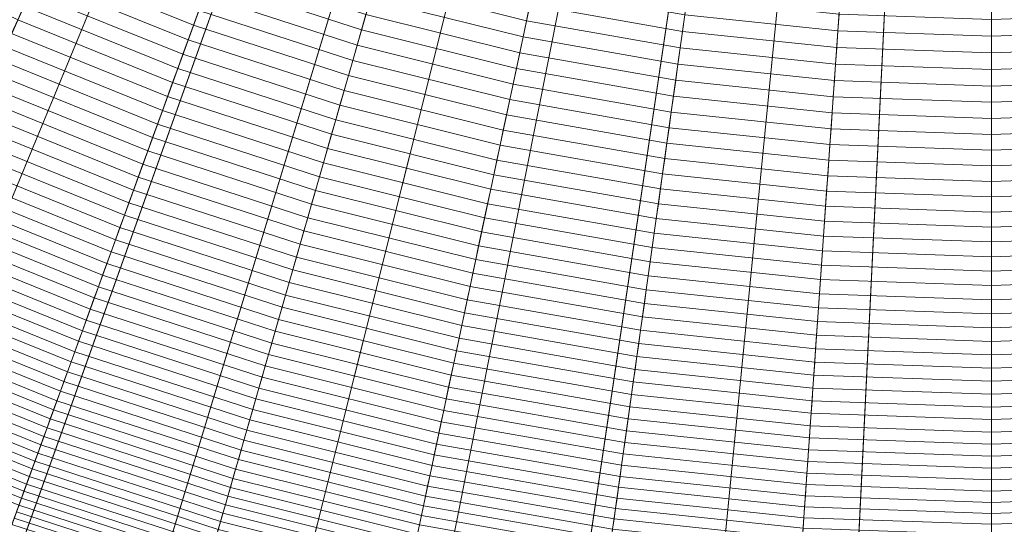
# Model space of a CAD drawing. Header units: centimetres. Extents: x -21.9 to 23.1, y -23 to 22.
# Tile 52 of 192: x -6.1 to 0.7, y -19 to -15.6. Entities that reach past the tile are written whole.
import ezdxf

# ---------------------------------------------------------------- set-up
doc = ezdxf.new("R2010")
doc.units = ezdxf.units.CM
doc.header["$LTSCALE"] = 2.54
doc.layers.add('Lucido design-1', color=7, linetype='Continuous')

# ---------------------------------------------------------------- blocks, each defined once
blk = doc.blocks.new('Gruppo-2-1')
at = {"color": 5, "linetype": 'Continuous', "lineweight": 9}
for points in [[(-6.3638, -7.7034, -949.2271), (-5.8451, -8.1704, -949.2271), (-13.6248, -17.4419, -949.2271), (-14.7713, -16.4095, -949.2271)], [(-14.2517, -16.8773, -949.2271), (-13.4305, -17.5852, -949.2271), (-5.74, -8.2144, -949.2271), (-6.1105, -7.8949, -949.2271)], [(-6.1105, -7.8949, -1010.9271), (-5.74, -8.2144, -1010.9271), (-13.1775, -17.277, -1010.9271), (-13.9838, -16.5818, -1010.9271)], [(-5.8451, -8.1704, -949.2271), (-5.2951, -8.6002, -949.2271), (-12.409, -18.3917, -949.2271), (-13.6248, -17.4419, -949.2271)], [(-13.4305, -17.5852, -949.2271), (-12.5758, -18.2522, -949.2271), (-5.3544, -8.5153, -949.2271), (-5.74, -8.2144, -949.2271)], [(-5.74, -8.2144, -1010.9271), (-5.3544, -8.5153, -1010.9271), (-12.3382, -17.9319, -1010.9271), (-13.1775, -17.277, -1010.9271)], [(-12.5758, -18.2522, -949.2271), (-11.6895, -18.8767, -949.2271), (-4.9545, -8.7971, -949.2271), (-5.3544, -8.5153, -949.2271)], [(-5.3544, -8.5153, -1010.9271), (-4.9545, -8.7971, -1010.9271), (-11.4679, -18.5451, -1010.9271), (-12.3382, -17.9319, -1010.9271)], [(-5.2951, -8.6002, -949.2271), (-4.7164, -8.9905, -949.2271), (-11.13, -19.2544, -949.2271), (-12.409, -18.3917, -949.2271)], [(-11.6895, -18.8767, -949.2271), (-10.7737, -19.4571, -949.2271), (-4.5413, -9.059, -949.2271), (-4.9545, -8.7971, -949.2271)], [(-4.9545, -8.7971, -1010.9271), (-4.5413, -9.059, -1010.9271), (-10.5687, -19.115, -1010.9271), (-11.4679, -18.5451, -1010.9271)], [(-4.7164, -8.9905, -949.2271), (-4.112, -9.3395, -949.2271), (-9.794, -20.0258, -949.2271), (-11.13, -19.2544, -949.2271)], [(-10.7737, -19.4571, -949.2271), (-9.8302, -19.9914, -949.2271), (-4.1156, -9.3, -949.2271), (-4.5413, -9.059, -949.2271)], [(-4.5413, -9.059, -1010.9271), (-4.1156, -9.3, -1010.9271), (-9.6422, -19.6396, -1010.9271), (-10.5687, -19.115, -1010.9271)], [(-9.8302, -19.9914, -949.2271), (-8.8616, -20.4785, -949.2271), (-3.6786, -9.5198, -949.2271), (-4.1156, -9.3, -949.2271)], [(-4.112, -9.3395, -949.2271), (-3.4846, -9.6455, -949.2271), (-8.4073, -20.7021, -949.2271), (-9.794, -20.0258, -949.2271)], [(-4.1156, -9.3, -1010.9271), (-3.6786, -9.5198, -1010.9271), (-8.6911, -20.118, -1010.9271), (-9.6422, -19.6396, -1010.9271)], [(-8.8616, -20.4785, -949.2271), (-7.8704, -20.9178, -949.2271), (-3.2313, -9.718, -949.2271), (-3.6786, -9.5198, -949.2271)], [(-3.6786, -9.5198, -1010.9271), (-3.2313, -9.718, -1010.9271), (-7.7178, -20.5493, -1010.9271), (-8.6911, -20.118, -1010.9271)], [(-3.4846, -9.6455, -949.2271), (-2.8374, -9.9069, -949.2271), (-6.9769, -21.28, -949.2271), (-8.4073, -20.7021, -949.2271)], [(-7.8704, -20.9178, -949.2271), (-6.8589, -21.3081, -949.2271), (-2.7749, -9.8941, -949.2271), (-3.2313, -9.718, -949.2271)], [(-3.2313, -9.718, -1010.9271), (-2.7749, -9.8941, -1010.9271), (-6.7246, -20.9326, -1010.9271), (-7.7178, -20.5493, -1010.9271)], [(-2.8374, -9.9069, -949.2271), (-2.1736, -10.1226, -949.2271), (-5.5096, -21.7567, -949.2271), (-6.9769, -21.28, -949.2271)], [(-6.8589, -21.3081, -949.2271), (-5.8295, -21.6485, -949.2271), (-2.3105, -10.0477, -949.2271), (-2.7749, -9.8941, -949.2271)], [(-2.7749, -9.8941, -1010.9271), (-2.3105, -10.0477, -1010.9271), (-5.7138, -21.2669, -1010.9271), (-6.7246, -20.9326, -1010.9271)], [(-5.8295, -21.6485, -949.2271), (-4.7846, -21.9379, -949.2271), (-1.839, -10.1783, -949.2271), (-2.3105, -10.0477, -949.2271)], [(-2.3105, -10.0477, -1010.9271), (-1.839, -10.1783, -1010.9271), (-4.6877, -21.551, -1010.9271), (-5.7138, -21.2669, -1010.9271)], [(-2.1736, -10.1226, -949.2271), (-1.4964, -10.2915, -949.2271), (-4.0127, -22.13, -949.2271), (-5.5096, -21.7567, -949.2271)], [(-4.7846, -21.9379, -949.2271), (-3.7267, -22.175, -949.2271), (-1.3617, -10.2853, -949.2271), (-1.839, -10.1783, -949.2271)], [(-1.839, -10.1783, -1010.9271), (-1.3617, -10.2853, -1010.9271), (-3.6489, -21.7838, -1010.9271), (-4.6877, -21.551, -1010.9271)], [(-1.4964, -10.2915, -949.2271), (-0.809, -10.4127, -949.2271), (-2.4934, -22.3979, -949.2271), (-4.0127, -22.13, -949.2271)], [(-3.7267, -22.175, -949.2271), (-2.6584, -22.3602, -949.2271), (-0.8797, -10.3688, -949.2271), (-1.3617, -10.2853, -949.2271)], [(-1.3617, -10.2853, -1010.9271), (-0.8797, -10.3688, -1010.9271), (-2.5999, -21.9657, -1010.9271), (-3.6489, -21.7838, -1010.9271)], [(-2.6584, -22.3602, -949.2271), (-1.5824, -22.4929, -949.2271), (-0.3941, -10.4287, -949.2271), (-0.8797, -10.3688, -949.2271)], [(-0.8797, -10.3688, -1010.9271), (-0.3941, -10.4287, -1010.9271), (-1.5433, -22.096, -1010.9271), (-2.5999, -21.9657, -1010.9271)], [(-0.809, -10.4127, -949.2271), (-0.1148, -10.4856, -949.2271), (-0.9591, -22.5591, -949.2271), (-2.4934, -22.3979, -949.2271)], [(-1.5824, -22.4929, -949.2271), (-0.5011, -22.5729, -949.2271), (0.0937, -10.4648, -949.2271), (-0.3941, -10.4287, -949.2271)], [(-0.3941, -10.4287, -1010.9271), (0.0937, -10.4648, -1010.9271), (-0.4816, -22.1746, -1010.9271), (-1.5433, -22.096, -1010.9271)], [(-0.1148, -10.4856, -949.2271), (0.5828, -10.51, -949.2271), (0.5828, -22.613, -949.2271), (-0.9591, -22.5591, -949.2271)], [(-0.5011, -22.5729, -949.2271), (0.5828, -22.6001, -949.2271), (0.5828, -10.4771, -949.2271), (0.0937, -10.4648, -949.2271)], [(0.0937, -10.4648, -1010.9271), (0.5828, -10.4771, -1010.9271), (0.5828, -22.2012, -1010.9271), (-0.4816, -22.1746, -1010.9271)], [(0.5828, -10.4771, -1010.9271), (1.0718, -10.4648, -1010.9271), (1.6471, -22.1746, -1010.9271), (0.5828, -22.2012, -1010.9271)], [(0.5828, -22.6001, -949.2271), (1.6666, -22.5729, -949.2271), (1.0718, -10.4648, -949.2271), (0.5828, -10.4771, -949.2271)], [(0.5828, -10.4771, -1010.9271), (0.5828, -22.2012, -1010.9271), (0.5828, -22.2012, -1010.9271)], [(0.5828, -22.6001, -949.2271), (0.5828, -10.4771, -949.2271), (0.5828, -10.4771, -949.2271)], [(0.5828, -10.51, -949.2271), (1.2803, -10.4856, -949.2271), (2.1246, -22.5591, -949.2271), (0.5828, -22.613, -949.2271)], [(0.5828, -10.51, -949.2271), (0.5828, -22.613, -949.2271), (0.5828, -22.613, -949.2271)], [(-7.1523, -15.0575, -932.1265), (-6.1187, -15.5616, -932.1265), (-6.0766, -15.4672, -932.2283), (-7.1038, -14.9662, -932.2283)], [(-5.9476, -15.1775, -932.5261), (-4.9086, -15.5973, -932.5261), (-4.8717, -15.496, -932.623), (-5.9038, -15.079, -932.623)], [(-5.9911, -15.2751, -932.428), (-4.9451, -15.6977, -932.428), (-4.9086, -15.5973, -932.5261), (-5.9476, -15.1775, -932.5261)], [(-4.7968, -15.2902, -932.8132), (-3.7527, -15.6295, -932.8132), (-3.7221, -15.5227, -932.9065), (-4.7588, -15.1859, -932.9065)], [(-3.66, -15.3063, -933.0893), (-2.6175, -15.5662, -933.0893), (-2.5938, -15.4547, -933.1788), (-3.6286, -15.1967, -933.1788)], [(-6.0341, -15.3716, -932.3287), (-4.9813, -15.797, -932.3287), (-4.9451, -15.6977, -932.428), (-5.9911, -15.2751, -932.428)], [(-4.8344, -15.3936, -932.7187), (-3.783, -15.7352, -932.7187), (-3.7527, -15.6295, -932.8132), (-4.7968, -15.2902, -932.8132)], [(-3.6912, -15.415, -932.9985), (-2.6411, -15.6768, -932.9985), (-2.6175, -15.5662, -933.0893), (-3.66, -15.3063, -933.0893)], [(-6.0766, -15.4672, -932.2283), (-5.017, -15.8953, -932.2283), (-4.9813, -15.797, -932.3287), (-6.0341, -15.3716, -932.3287)], [(-2.5938, -15.4547, -933.1788), (-1.5436, -15.6398, -933.1788), (-1.5276, -15.5259, -933.2671), (-2.5699, -15.3421, -933.2671)], [(-4.8717, -15.496, -932.623), (-3.813, -15.8399, -932.623), (-3.783, -15.7352, -932.7187), (-4.8344, -15.3936, -932.7187)], [(-3.7221, -15.5227, -932.9065), (-2.6643, -15.7865, -932.9065), (-2.6411, -15.6768, -932.9985), (-3.6912, -15.415, -932.9985)], [(-1.5276, -15.5259, -933.2671), (-0.475, -15.6365, -933.2671), (-0.4669, -15.5208, -933.3541), (-1.5114, -15.411, -933.3541)], [(-6.1187, -15.5616, -932.1265), (-5.0524, -15.9924, -932.1265), (-5.017, -15.8953, -932.2283), (-6.0766, -15.4672, -932.2283)], [(-4.9086, -15.5973, -932.5261), (-3.8428, -15.9436, -932.5261), (-3.813, -15.8399, -932.623), (-4.8717, -15.496, -932.623)], [(-2.6175, -15.5662, -933.0893), (-1.5595, -15.7528, -933.0893), (-1.5436, -15.6398, -933.1788), (-2.5938, -15.4547, -933.1788)], [(-6.1603, -15.6551, -932.0238), (-5.0874, -16.0886, -932.0238), (-5.0524, -15.9924, -932.1265), (-6.1187, -15.5616, -932.1265)], [(-3.7527, -15.6295, -932.8132), (-2.6874, -15.8951, -932.8132), (-2.6643, -15.7865, -932.9065), (-3.7221, -15.5227, -932.9065)], [(-2.6411, -15.6768, -932.9985), (-1.5752, -15.8648, -932.9985), (-1.5595, -15.7528, -933.0893), (-2.6175, -15.5662, -933.0893)], [(-1.5436, -15.6398, -933.1788), (-0.483, -15.7513, -933.1788), (-0.475, -15.6365, -933.2671), (-1.5276, -15.5259, -933.2671)], [(-0.475, -15.6365, -933.2671), (0.5828, -15.6735, -933.2671), (0.5828, -15.5574, -933.3541), (-0.4669, -15.5208, -933.3541)], [(0.5828, -15.6735, -933.2671), (1.6405, -15.6365, -933.2671), (1.6324, -15.5208, -933.3541), (0.5828, -15.5574, -933.3541)], [(0.5828, -15.6735, -933.2671), (0.5828, -15.5574, -933.3541), (0.5828, -15.5574, -933.3541)], [(-4.9451, -15.6977, -932.428), (-3.8722, -16.0463, -932.428), (-3.8428, -15.9436, -932.5261), (-4.9086, -15.5973, -932.5261)], [(-3.783, -15.7352, -932.7187), (-2.7103, -16.0027, -932.7187), (-2.6874, -15.8951, -932.8132), (-3.7527, -15.6295, -932.8132)], [(-1.5595, -15.7528, -933.0893), (-0.491, -15.8651, -933.0893), (-0.483, -15.7513, -933.1788), (-1.5436, -15.6398, -933.1788)], [(-0.483, -15.7513, -933.1788), (0.5828, -15.7885, -933.1788), (0.5828, -15.6735, -933.2671), (-0.475, -15.6365, -933.2671)], [(0.5828, -15.7885, -933.1788), (1.6485, -15.7513, -933.1788), (1.6405, -15.6365, -933.2671), (0.5828, -15.6735, -933.2671)], [(-6.2015, -15.7476, -931.9199), (-5.122, -16.1837, -931.9199), (-5.0874, -16.0886, -932.0238), (-6.1603, -15.6551, -932.0238)], [(-4.9813, -15.797, -932.3287), (-3.9013, -16.1479, -932.3287), (-3.8722, -16.0463, -932.428), (-4.9451, -15.6977, -932.428)], [(-2.6643, -15.7865, -932.9065), (-1.5908, -15.9758, -932.9065), (-1.5752, -15.8648, -932.9985), (-2.6411, -15.6768, -932.9985)], [(0.5828, -15.7885, -933.1788), (0.5828, -15.6735, -933.2671), (0.5828, -15.6735, -933.2671)], [(-6.2422, -15.839, -931.8149), (-5.1562, -16.2778, -931.8149), (-5.122, -16.1837, -931.9199), (-6.2015, -15.7476, -931.9199)], [(-3.813, -15.8399, -932.623), (-2.733, -16.1092, -932.623), (-2.7103, -16.0027, -932.7187), (-3.783, -15.7352, -932.7187)], [(-2.6874, -15.8951, -932.8132), (-1.6063, -16.0857, -932.8132), (-1.5908, -15.9758, -932.9065), (-2.6643, -15.7865, -932.9065)], [(-1.5752, -15.8648, -932.9985), (-0.4989, -15.9779, -932.9985), (-0.491, -15.8651, -933.0893), (-1.5595, -15.7528, -933.0893)], [(-0.491, -15.8651, -933.0893), (0.5828, -15.9026, -933.0893), (0.5828, -15.7885, -933.1788), (-0.483, -15.7513, -933.1788)], [(0.5828, -15.9026, -933.0893), (1.6565, -15.8651, -933.0893), (1.6485, -15.7513, -933.1788), (0.5828, -15.7885, -933.1788)], [(-6.2824, -15.9294, -931.7088), (-5.1901, -16.3707, -931.7088), (-5.1562, -16.2778, -931.8149), (-6.2422, -15.839, -931.8149)], [(-5.017, -15.8953, -932.2283), (-3.9302, -16.2484, -932.2283), (-3.9013, -16.1479, -932.3287), (-4.9813, -15.797, -932.3287)], [(-3.8428, -15.9436, -932.5261), (-2.7554, -16.2147, -932.5261), (-2.733, -16.1092, -932.623), (-3.813, -15.8399, -932.623)], [(0.5828, -15.9026, -933.0893), (0.5828, -15.7885, -933.1788), (0.5828, -15.7885, -933.1788)], [(-5.0524, -15.9924, -932.1265), (-3.9587, -16.3478, -932.1265), (-3.9302, -16.2484, -932.2283), (-5.017, -15.8953, -932.2283)], [(-2.7103, -16.0027, -932.7187), (-1.6216, -16.1946, -932.7187), (-1.6063, -16.0857, -932.8132), (-2.6874, -15.8951, -932.8132)], [(-1.5908, -15.9758, -932.9065), (-0.5067, -16.0897, -932.9065), (-0.4989, -15.9779, -932.9985), (-1.5752, -15.8648, -932.9985)], [(-0.4989, -15.9779, -932.9985), (0.5828, -16.0157, -932.9985), (0.5828, -15.9026, -933.0893), (-0.491, -15.8651, -933.0893)], [(0.5828, -16.0157, -932.9985), (1.6644, -15.9779, -932.9985), (1.6565, -15.8651, -933.0893), (0.5828, -15.9026, -933.0893)], [(0.5828, -16.0157, -932.9985), (0.5828, -15.9026, -933.0893), (0.5828, -15.9026, -933.0893)], [(-6.3221, -16.0186, -931.6017), (-5.2235, -16.4625, -931.6017), (-5.1901, -16.3707, -931.7088), (-6.2824, -15.9294, -931.7088)], [(-3.8722, -16.0463, -932.428), (-2.7776, -16.3192, -932.428), (-2.7554, -16.2147, -932.5261), (-3.8428, -15.9436, -932.5261)], [(-1.6063, -16.0857, -932.8132), (-0.5144, -16.2005, -932.8132), (-0.5067, -16.0897, -932.9065), (-1.5908, -15.9758, -932.9065)], [(-0.5067, -16.0897, -932.9065), (0.5828, -16.1277, -932.9065), (0.5828, -16.0157, -932.9985), (-0.4989, -15.9779, -932.9985)], [(0.5828, -16.1277, -932.9065), (1.6722, -16.0897, -932.9065), (1.6644, -15.9779, -932.9985), (0.5828, -16.0157, -932.9985)], [(-6.3614, -16.1068, -931.4934), (-5.2565, -16.5532, -931.4934), (-5.2235, -16.4625, -931.6017), (-6.3221, -16.0186, -931.6017)], [(-5.0874, -16.0886, -932.0238), (-3.9869, -16.4462, -932.0238), (-3.9587, -16.3478, -932.1265), (-5.0524, -15.9924, -932.1265)], [(-3.9013, -16.1479, -932.3287), (-2.7996, -16.4226, -932.3287), (-2.7776, -16.3192, -932.428), (-3.8722, -16.0463, -932.428)], [(-2.733, -16.1092, -932.623), (-1.6367, -16.3025, -932.623), (-1.6216, -16.1946, -932.7187), (-2.7103, -16.0027, -932.7187)], [(0.5828, -16.1277, -932.9065), (0.5828, -16.0157, -932.9985), (0.5828, -16.0157, -932.9985)], [(-6.4001, -16.1938, -931.3841), (-5.2891, -16.6427, -931.3841), (-5.2565, -16.5532, -931.4934), (-6.3614, -16.1068, -931.4934)], [(-5.122, -16.1837, -931.9199), (-4.0148, -16.5435, -931.9199), (-3.9869, -16.4462, -932.0238), (-5.0874, -16.0886, -932.0238)], [(-2.7554, -16.2147, -932.5261), (-1.6517, -16.4093, -932.5261), (-1.6367, -16.3025, -932.623), (-2.733, -16.1092, -932.623)], [(-1.6216, -16.1946, -932.7187), (-0.5221, -16.3102, -932.7187), (-0.5144, -16.2005, -932.8132), (-1.6063, -16.0857, -932.8132)], [(-0.5144, -16.2005, -932.8132), (0.5828, -16.2388, -932.8132), (0.5828, -16.1277, -932.9065), (-0.5067, -16.0897, -932.9065)], [(0.5828, -16.2388, -932.8132), (1.6799, -16.2005, -932.8132), (1.6722, -16.0897, -932.9065), (0.5828, -16.1277, -932.9065)], [(-5.1562, -16.2778, -931.8149), (-4.0423, -16.6397, -931.8149), (-4.0148, -16.5435, -931.9199), (-5.122, -16.1837, -931.9199)], [(-3.9302, -16.2484, -932.2283), (-2.8213, -16.5249, -932.2283), (-2.7996, -16.4226, -932.3287), (-3.9013, -16.1479, -932.3287)], [(0.5828, -16.2388, -932.8132), (0.5828, -16.1277, -932.9065), (0.5828, -16.1277, -932.9065)], [(-6.4384, -16.2798, -931.2737), (-5.3213, -16.7312, -931.2737), (-5.2891, -16.6427, -931.3841), (-6.4001, -16.1938, -931.3841)], [(-3.9587, -16.3478, -932.1265), (-2.8428, -16.626, -932.1265), (-2.8213, -16.5249, -932.2283), (-3.9302, -16.2484, -932.2283)], [(-2.7776, -16.3192, -932.428), (-1.6666, -16.5151, -932.428), (-1.6517, -16.4093, -932.5261), (-2.7554, -16.2147, -932.5261)], [(-1.6367, -16.3025, -932.623), (-0.5297, -16.4189, -932.623), (-0.5221, -16.3102, -932.7187), (-1.6216, -16.1946, -932.7187)], [(-0.5221, -16.3102, -932.7187), (0.5828, -16.3488, -932.7187), (0.5828, -16.2388, -932.8132), (-0.5144, -16.2005, -932.8132)], [(0.5828, -16.3488, -932.7187), (1.6876, -16.3102, -932.7187), (1.6799, -16.2005, -932.8132), (0.5828, -16.2388, -932.8132)], [(0.5828, -16.3488, -932.7187), (0.5828, -16.2388, -932.8132), (0.5828, -16.2388, -932.8132)], [(-6.4762, -16.3646, -931.1623), (-5.353, -16.8184, -931.1623), (-5.3213, -16.7312, -931.2737), (-6.4384, -16.2798, -931.2737)], [(-5.1901, -16.3707, -931.7088), (-4.0696, -16.7347, -931.7088), (-4.0423, -16.6397, -931.8149), (-5.1562, -16.2778, -931.8149)], [(-2.7996, -16.4226, -932.3287), (-1.6813, -16.6198, -932.3287), (-1.6666, -16.5151, -932.428), (-2.7776, -16.3192, -932.428)], [(-1.6517, -16.4093, -932.5261), (-0.5372, -16.5265, -932.5261), (-0.5297, -16.4189, -932.623), (-1.6367, -16.3025, -932.623)], [(-0.5297, -16.4189, -932.623), (0.5828, -16.4577, -932.623), (0.5828, -16.3488, -932.7187), (-0.5221, -16.3102, -932.7187)], [(0.5828, -16.4577, -932.623), (1.6952, -16.4189, -932.623), (1.6876, -16.3102, -932.7187), (0.5828, -16.3488, -932.7187)], [(-6.5134, -16.4483, -931.0499), (-5.3844, -16.9045, -931.0499), (-5.353, -16.8184, -931.1623), (-6.4762, -16.3646, -931.1623)], [(-5.2235, -16.4625, -931.6017), (-4.0965, -16.8287, -931.6017), (-4.0696, -16.7347, -931.7088), (-5.1901, -16.3707, -931.7088)], [(-3.9869, -16.4462, -932.0238), (-2.8641, -16.7262, -932.0238), (-2.8428, -16.626, -932.1265), (-3.9587, -16.3478, -932.1265)], [(0.5828, -16.4577, -932.623), (0.5828, -16.3488, -932.7187), (0.5828, -16.3488, -932.7187)], [(-6.5502, -16.5309, -930.9365), (-5.4153, -16.9894, -930.9365), (-5.3844, -16.9045, -931.0499), (-6.5134, -16.4483, -931.0499)], [(-5.2565, -16.5532, -931.4934), (-4.1231, -16.9214, -931.4934), (-4.0965, -16.8287, -931.6017), (-5.2235, -16.4625, -931.6017)], [(-4.0148, -16.5435, -931.9199), (-2.8851, -16.8252, -931.9199), (-2.8641, -16.7262, -932.0238), (-3.9869, -16.4462, -932.0238)], [(-2.8213, -16.5249, -932.2283), (-1.6959, -16.7234, -932.2283), (-1.6813, -16.6198, -932.3287), (-2.7996, -16.4226, -932.3287)], [(-1.6666, -16.5151, -932.428), (-0.5447, -16.633, -932.428), (-0.5372, -16.5265, -932.5261), (-1.6517, -16.4093, -932.5261)], [(-0.5372, -16.5265, -932.5261), (0.5828, -16.5656, -932.5261), (0.5828, -16.4577, -932.623), (-0.5297, -16.4189, -932.623)], [(0.5828, -16.5656, -932.5261), (1.7027, -16.5265, -932.5261), (1.6952, -16.4189, -932.623), (0.5828, -16.4577, -932.623)], [(0.5828, -16.5656, -932.5261), (0.5828, -16.4577, -932.623), (0.5828, -16.4577, -932.623)], [(-6.5864, -16.6123, -930.822), (-5.4457, -17.0732, -930.822), (-5.4153, -16.9894, -930.9365), (-6.5502, -16.5309, -930.9365)], [(-2.8428, -16.626, -932.1265), (-1.7103, -16.8257, -932.1265), (-1.6959, -16.7234, -932.2283), (-2.8213, -16.5249, -932.2283)], [(-1.6813, -16.6198, -932.3287), (-0.552, -16.7385, -932.3287), (-0.5447, -16.633, -932.428), (-1.6666, -16.5151, -932.428)], [(-0.5447, -16.633, -932.428), (0.5828, -16.6724, -932.428), (0.5828, -16.5656, -932.5261), (-0.5372, -16.5265, -932.5261)], [(0.5828, -16.6724, -932.428), (1.7102, -16.633, -932.428), (1.7027, -16.5265, -932.5261), (0.5828, -16.5656, -932.5261)], [(-5.2891, -16.6427, -931.3841), (-4.1494, -17.013, -931.3841), (-4.1231, -16.9214, -931.4934), (-5.2565, -16.5532, -931.4934)], [(-4.0423, -16.6397, -931.8149), (-2.9059, -16.923, -931.8149), (-2.8851, -16.8252, -931.9199), (-4.0148, -16.5435, -931.9199)], [(0.5828, -16.6724, -932.428), (0.5828, -16.5656, -932.5261), (0.5828, -16.5656, -932.5261)], [(-6.6222, -16.6925, -930.7066), (-5.4758, -17.1557, -930.7066), (-5.4457, -17.0732, -930.822), (-6.5864, -16.6123, -930.822)], [(-5.3213, -16.7312, -931.2737), (-4.1753, -17.1035, -931.2737), (-4.1494, -17.013, -931.3841), (-5.2891, -16.6427, -931.3841)], [(-4.0696, -16.7347, -931.7088), (-2.9265, -17.0197, -931.7088), (-2.9059, -16.923, -931.8149), (-4.0423, -16.6397, -931.8149)], [(-2.8641, -16.7262, -932.0238), (-1.7245, -16.9271, -932.0238), (-1.7103, -16.8257, -932.1265), (-2.8428, -16.626, -932.1265)], [(-1.6959, -16.7234, -932.2283), (-0.5593, -16.8428, -932.2283), (-0.552, -16.7385, -932.3287), (-1.6813, -16.6198, -932.3287)], [(-0.552, -16.7385, -932.3287), (0.5828, -16.7781, -932.3287), (0.5828, -16.6724, -932.428), (-0.5447, -16.633, -932.428)], [(0.5828, -16.7781, -932.3287), (1.7176, -16.7385, -932.3287), (1.7102, -16.633, -932.428), (0.5828, -16.6724, -932.428)], [(-6.6574, -16.7716, -930.5903), (-5.5054, -17.237, -930.5903), (-5.4758, -17.1557, -930.7066), (-6.6222, -16.6925, -930.7066)], [(-5.353, -16.8184, -931.1623), (-4.2009, -17.1928, -931.1623), (-4.1753, -17.1035, -931.2737), (-5.3213, -16.7312, -931.2737)], [(-4.0965, -16.8287, -931.6017), (-2.9468, -17.1153, -931.6017), (-2.9265, -17.0197, -931.7088), (-4.0696, -16.7347, -931.7088)], [(-2.8851, -16.8252, -931.9199), (-1.7386, -17.0273, -931.9199), (-1.7245, -16.9271, -932.0238), (-2.8641, -16.7262, -932.0238)], [(-1.7103, -16.8257, -932.1265), (-0.5666, -16.9459, -932.1265), (-0.5593, -16.8428, -932.2283), (-1.6959, -16.7234, -932.2283)], [(0.5828, -16.7781, -932.3287), (0.5828, -16.6724, -932.428), (0.5828, -16.6724, -932.428)], [(-6.6921, -16.8495, -930.4729), (-5.5345, -17.3172, -930.4729), (-5.5054, -17.237, -930.5903), (-6.6574, -16.7716, -930.5903)], [(-0.5593, -16.8428, -932.2283), (0.5828, -16.8827, -932.2283), (0.5828, -16.7781, -932.3287), (-0.552, -16.7385, -932.3287)], [(0.5828, -16.8827, -932.2283), (1.7249, -16.8428, -932.2283), (1.7176, -16.7385, -932.3287), (0.5828, -16.7781, -932.3287)], [(0.5828, -16.8827, -932.2283), (0.5828, -16.7781, -932.3287), (0.5828, -16.7781, -932.3287)], [(-6.7262, -16.9262, -930.3547), (-5.5633, -17.3961, -930.3547), (-5.5345, -17.3172, -930.4729), (-6.6921, -16.8495, -930.4729)], [(-5.3844, -16.9045, -931.0499), (-4.2262, -17.2808, -931.0499), (-4.2009, -17.1928, -931.1623), (-5.353, -16.8184, -931.1623)], [(-4.1231, -16.9214, -931.4934), (-2.9669, -17.2097, -931.4934), (-2.9468, -17.1153, -931.6017), (-4.0965, -16.8287, -931.6017)], [(-2.9059, -16.923, -931.8149), (-1.7525, -17.1264, -931.8149), (-1.7386, -17.0273, -931.9199), (-2.8851, -16.8252, -931.9199)], [(-1.7245, -16.9271, -932.0238), (-0.5737, -17.048, -932.0238), (-0.5666, -16.9459, -932.1265), (-1.7103, -16.8257, -932.1265)], [(-0.5666, -16.9459, -932.1265), (0.5828, -16.9861, -932.1265), (0.5828, -16.8827, -932.2283), (-0.5593, -16.8428, -932.2283)], [(0.5828, -16.9861, -932.1265), (1.7321, -16.9459, -932.1265), (1.7249, -16.8428, -932.2283), (0.5828, -16.8827, -932.2283)], [(-6.7598, -17.0017, -930.2355), (-5.5915, -17.4737, -930.2355), (-5.5633, -17.3961, -930.3547), (-6.7262, -16.9262, -930.3547)], [(-5.4153, -16.9894, -930.9365), (-4.2511, -17.3677, -930.9365), (-4.2262, -17.2808, -931.0499), (-5.3844, -16.9045, -931.0499)], [(-4.1494, -17.013, -931.3841), (-2.9867, -17.3029, -931.3841), (-2.9669, -17.2097, -931.4934), (-4.1231, -16.9214, -931.4934)], [(-2.9265, -17.0197, -931.7088), (-1.7663, -17.2243, -931.7088), (-1.7525, -17.1264, -931.8149), (-2.9059, -16.923, -931.8149)], [(-1.7386, -17.0273, -931.9199), (-0.5808, -17.149, -931.9199), (-0.5737, -17.048, -932.0238), (-1.7245, -16.9271, -932.0238)], [(0.5828, -16.9861, -932.1265), (0.5828, -16.8827, -932.2283), (0.5828, -16.8827, -932.2283)], [(-6.7929, -17.076, -930.1154), (-5.6193, -17.5501, -930.1154), (-5.5915, -17.4737, -930.2355), (-6.7598, -17.0017, -930.2355)], [(-5.4457, -17.0732, -930.822), (-4.2757, -17.4534, -930.822), (-4.2511, -17.3677, -930.9365), (-5.4153, -16.9894, -930.9365)], [(-0.5737, -17.048, -932.0238), (0.5828, -17.0884, -932.0238), (0.5828, -16.9861, -932.1265), (-0.5666, -16.9459, -932.1265)], [(0.5828, -17.0884, -932.0238), (1.7392, -17.048, -932.0238), (1.7321, -16.9459, -932.1265), (0.5828, -16.9861, -932.1265)], [(0.5828, -17.0884, -932.0238), (0.5828, -16.9861, -932.1265), (0.5828, -16.9861, -932.1265)], [(-5.4758, -17.1557, -930.7066), (-4.2999, -17.5378, -930.7066), (-4.2757, -17.4534, -930.822), (-5.4457, -17.0732, -930.822)], [(-4.1753, -17.1035, -931.2737), (-3.0062, -17.395, -931.2737), (-2.9867, -17.3029, -931.3841), (-4.1494, -17.013, -931.3841)], [(-2.9468, -17.1153, -931.6017), (-1.7799, -17.3211, -931.6017), (-1.7663, -17.2243, -931.7088), (-2.9265, -17.0197, -931.7088)], [(-1.7525, -17.1264, -931.8149), (-0.5877, -17.2488, -931.8149), (-0.5808, -17.149, -931.9199), (-1.7386, -17.0273, -931.9199)], [(-0.5808, -17.149, -931.9199), (0.5828, -17.1896, -931.9199), (0.5828, -17.0884, -932.0238), (-0.5737, -17.048, -932.0238)], [(0.5828, -17.1896, -931.9199), (1.7463, -17.149, -931.9199), (1.7392, -17.048, -932.0238), (0.5828, -17.0884, -932.0238)], [(-6.8254, -17.149, -929.9944), (-5.6467, -17.6253, -929.9944), (-5.6193, -17.5501, -930.1154), (-6.7929, -17.076, -930.1154)], [(-4.2009, -17.1928, -931.1623), (-3.0256, -17.4858, -931.1623), (-3.0062, -17.395, -931.2737), (-4.1753, -17.1035, -931.2737)], [(-2.9669, -17.2097, -931.4934), (-1.7933, -17.4166, -931.4934), (-1.7799, -17.3211, -931.6017), (-2.9468, -17.1153, -931.6017)], [(-1.7663, -17.2243, -931.7088), (-0.5946, -17.3475, -931.7088), (-0.5877, -17.2488, -931.8149), (-1.7525, -17.1264, -931.8149)], [(0.5828, -17.1896, -931.9199), (0.5828, -17.0884, -932.0238), (0.5828, -17.0884, -932.0238)], [(-6.8574, -17.2209, -929.8726), (-5.6736, -17.6992, -929.8726), (-5.6467, -17.6253, -929.9944), (-6.8254, -17.149, -929.9944)], [(-5.5054, -17.237, -930.5903), (-4.3237, -17.621, -930.5903), (-4.2999, -17.5378, -930.7066), (-5.4758, -17.1557, -930.7066)], [(-4.2262, -17.2808, -931.0499), (-3.0446, -17.5754, -931.0499), (-3.0256, -17.4858, -931.1623), (-4.2009, -17.1928, -931.1623)], [(-0.5877, -17.2488, -931.8149), (0.5828, -17.2897, -931.8149), (0.5828, -17.1896, -931.9199), (-0.5808, -17.149, -931.9199)], [(0.5828, -17.2897, -931.8149), (1.7533, -17.2488, -931.8149), (1.7463, -17.149, -931.9199), (0.5828, -17.1896, -931.9199)], [(0.5828, -17.2897, -931.8149), (0.5828, -17.1896, -931.9199), (0.5828, -17.1896, -931.9199)], [(-6.8888, -17.2915, -929.7498), (-5.7, -17.7718, -929.7498), (-5.6736, -17.6992, -929.8726), (-6.8574, -17.2209, -929.8726)], [(-5.5345, -17.3172, -930.4729), (-4.3472, -17.7029, -930.4729), (-4.3237, -17.621, -930.5903), (-5.5054, -17.237, -930.5903)], [(-2.9867, -17.3029, -931.3841), (-1.8066, -17.511, -931.3841), (-1.7933, -17.4166, -931.4934), (-2.9669, -17.2097, -931.4934)], [(-1.7799, -17.3211, -931.6017), (-0.6014, -17.4449, -931.6017), (-0.5946, -17.3475, -931.7088), (-1.7663, -17.2243, -931.7088)], [(-0.5946, -17.3475, -931.7088), (0.5828, -17.3886, -931.7088), (0.5828, -17.2897, -931.8149), (-0.5877, -17.2488, -931.8149)], [(0.5828, -17.3886, -931.7088), (1.7602, -17.3475, -931.7088), (1.7533, -17.2488, -931.8149), (0.5828, -17.2897, -931.8149)], [(-6.9197, -17.3608, -929.6263), (-5.726, -17.8431, -929.6263), (-5.7, -17.7718, -929.7498), (-6.8888, -17.2915, -929.7498)], [(-5.5633, -17.3961, -930.3547), (-4.3704, -17.7836, -930.3547), (-4.3472, -17.7029, -930.4729), (-5.5345, -17.3172, -930.4729)], [(-4.2511, -17.3677, -930.9365), (-3.0634, -17.6638, -930.9365), (-3.0446, -17.5754, -931.0499), (-4.2262, -17.2808, -931.0499)], [(-3.0062, -17.395, -931.2737), (-1.8197, -17.6042, -931.2737), (-1.8066, -17.511, -931.3841), (-2.9867, -17.3029, -931.3841)], [(-1.7933, -17.4166, -931.4934), (-0.6082, -17.5412, -931.4934), (-0.6014, -17.4449, -931.6017), (-1.7799, -17.3211, -931.6017)], [(0.5828, -17.3886, -931.7088), (0.5828, -17.2897, -931.8149), (0.5828, -17.2897, -931.8149)], [(-6.95, -17.4289, -929.5018), (-5.7515, -17.9132, -929.5018), (-5.726, -17.8431, -929.6263), (-6.9197, -17.3608, -929.6263)], [(-5.5915, -17.4737, -930.2355), (-4.3932, -17.8631, -930.2355), (-4.3704, -17.7836, -930.3547), (-5.5633, -17.3961, -930.3547)], [(-4.2757, -17.4534, -930.822), (-3.0819, -17.751, -930.822), (-3.0634, -17.6638, -930.9365), (-4.2511, -17.3677, -930.9365)], [(-3.0256, -17.4858, -931.1623), (-1.8326, -17.6962, -931.1623), (-1.8197, -17.6042, -931.2737), (-3.0062, -17.395, -931.2737)], [(-0.6014, -17.4449, -931.6017), (0.5828, -17.4863, -931.6017), (0.5828, -17.3886, -931.7088), (-0.5946, -17.3475, -931.7088)], [(0.5828, -17.4863, -931.6017), (1.767, -17.4449, -931.6017), (1.7602, -17.3475, -931.7088), (0.5828, -17.3886, -931.7088)], [(0.5828, -17.4863, -931.6017), (0.5828, -17.3886, -931.7088), (0.5828, -17.3886, -931.7088)], [(-6.9798, -17.4958, -929.3766), (-5.7765, -17.9819, -929.3766), (-5.7515, -17.9132, -929.5018), (-6.95, -17.4289, -929.5018)], [(-5.6193, -17.5501, -930.1154), (-4.4156, -17.9412, -930.1154), (-4.3932, -17.8631, -930.2355), (-5.5915, -17.4737, -930.2355)], [(-4.2999, -17.5378, -930.7066), (-3.1002, -17.8369, -930.7066), (-3.0819, -17.751, -930.822), (-4.2757, -17.4534, -930.822)], [(-1.8066, -17.511, -931.3841), (-0.6148, -17.6363, -931.3841), (-0.6082, -17.5412, -931.4934), (-1.7933, -17.4166, -931.4934)], [(-0.6082, -17.5412, -931.4934), (0.5828, -17.5828, -931.4934), (0.5828, -17.4863, -931.6017), (-0.6014, -17.4449, -931.6017)], [(0.5828, -17.5828, -931.4934), (1.7737, -17.5412, -931.4934), (1.767, -17.4449, -931.6017), (0.5828, -17.4863, -931.6017)], [(-7.009, -17.5613, -929.2506), (-5.801, -18.0494, -929.2506), (-5.7765, -17.9819, -929.3766), (-6.9798, -17.4958, -929.3766)], [(-4.3237, -17.621, -930.5903), (-3.1182, -17.9216, -930.5903), (-3.1002, -17.8369, -930.7066), (-4.2999, -17.5378, -930.7066)], [(-3.0446, -17.5754, -931.0499), (-1.8453, -17.7869, -931.0499), (-1.8326, -17.6962, -931.1623), (-3.0256, -17.4858, -931.1623)], [(-1.8197, -17.6042, -931.2737), (-0.6214, -17.7301, -931.2737), (-0.6148, -17.6363, -931.3841), (-1.8066, -17.511, -931.3841)], [(-0.6148, -17.6363, -931.3841), (0.5828, -17.6781, -931.3841), (0.5828, -17.5828, -931.4934), (-0.6082, -17.5412, -931.4934)], [(0.5828, -17.5828, -931.4934), (0.5828, -17.4863, -931.6017), (0.5828, -17.4863, -931.6017)], [(0.5828, -17.6781, -931.3841), (1.7803, -17.6363, -931.3841), (1.7737, -17.5412, -931.4934), (0.5828, -17.5828, -931.4934)], [(-7.0376, -17.6256, -929.1238), (-5.8251, -18.1155, -929.1238), (-5.801, -18.0494, -929.2506), (-7.009, -17.5613, -929.2506)], [(-5.6467, -17.6253, -929.9944), (-4.4376, -18.0181, -929.9944), (-4.4156, -17.9412, -930.1154), (-5.6193, -17.5501, -930.1154)], [(-3.0634, -17.6638, -930.9365), (-1.8579, -17.8764, -930.9365), (-1.8453, -17.7869, -931.0499), (-3.0446, -17.5754, -931.0499)], [(-1.8326, -17.6962, -931.1623), (-0.6279, -17.8228, -931.1623), (-0.6214, -17.7301, -931.2737), (-1.8197, -17.6042, -931.2737)], [(0.5828, -17.6781, -931.3841), (0.5828, -17.5828, -931.4934), (0.5828, -17.5828, -931.4934)], [(-7.0656, -17.6886, -928.9962), (-5.8487, -18.1803, -928.9962), (-5.8251, -18.1155, -929.1238), (-7.0376, -17.6256, -929.1238)], [(-5.6736, -17.6992, -929.8726), (-4.4593, -18.0937, -929.8726), (-4.4376, -18.0181, -929.9944), (-5.6467, -17.6253, -929.9944)], [(-4.3472, -17.7029, -930.4729), (-3.1359, -18.005, -930.4729), (-3.1182, -17.9216, -930.5903), (-4.3237, -17.621, -930.5903)], [(-3.0819, -17.751, -930.822), (-1.8703, -17.9646, -930.822), (-1.8579, -17.8764, -930.9365), (-3.0634, -17.6638, -930.9365)], [(-0.6214, -17.7301, -931.2737), (0.5828, -17.7722, -931.2737), (0.5828, -17.6781, -931.3841), (-0.6148, -17.6363, -931.3841)], [(0.5828, -17.7722, -931.2737), (1.7869, -17.7301, -931.2737), (1.7803, -17.6363, -931.3841), (0.5828, -17.6781, -931.3841)], [(0.5828, -17.7722, -931.2737), (0.5828, -17.6781, -931.3841), (0.5828, -17.6781, -931.3841)], [(-7.12, -17.8107, -928.7388), (-5.8944, -18.3059, -928.7388), (-5.8718, -18.2437, -928.8678), (-7.0931, -17.7503, -928.8678)], [(-7.0931, -17.7503, -928.8678), (-5.8718, -18.2437, -928.8678), (-5.8487, -18.1803, -928.9962), (-7.0656, -17.6886, -928.9962)], [(-5.7, -17.7718, -929.7498), (-4.4806, -18.168, -929.7498), (-4.4593, -18.0937, -929.8726), (-5.6736, -17.6992, -929.8726)], [(-4.3704, -17.7836, -930.3547), (-3.1534, -18.0871, -930.3547), (-3.1359, -18.005, -930.4729), (-4.3472, -17.7029, -930.4729)], [(-3.1002, -17.8369, -930.7066), (-1.8825, -18.0516, -930.7066), (-1.8703, -17.9646, -930.822), (-3.0819, -17.751, -930.822)], [(-1.8453, -17.7869, -931.0499), (-0.6343, -17.9142, -931.0499), (-0.6279, -17.8228, -931.1623), (-1.8326, -17.6962, -931.1623)], [(-0.6279, -17.8228, -931.1623), (0.5828, -17.8651, -931.1623), (0.5828, -17.7722, -931.2737), (-0.6214, -17.7301, -931.2737)], [(0.5828, -17.8651, -931.1623), (1.7934, -17.8228, -931.1623), (1.7869, -17.7301, -931.2737), (0.5828, -17.7722, -931.2737)], [(-7.1463, -17.8698, -928.609), (-5.9165, -18.3667, -928.609), (-5.8944, -18.3059, -928.7388), (-7.12, -17.8107, -928.7388)], [(-5.726, -17.8431, -929.6263), (-4.5015, -18.241, -929.6263), (-4.4806, -18.168, -929.7498), (-5.7, -17.7718, -929.7498)], [(-4.3932, -17.8631, -930.2355), (-3.1705, -18.1679, -930.2355), (-3.1534, -18.0871, -930.3547), (-4.3704, -17.7836, -930.3547)], [(-1.8579, -17.8764, -930.9365), (-0.6406, -18.0043, -930.9365), (-0.6343, -17.9142, -931.0499), (-1.8453, -17.7869, -931.0499)], [(0.5828, -17.8651, -931.1623), (0.5828, -17.7722, -931.2737), (0.5828, -17.7722, -931.2737)], [(-7.172, -17.9276, -928.4784), (-5.9382, -18.4261, -928.4784), (-5.9165, -18.3667, -928.609), (-7.1463, -17.8698, -928.609)], [(-5.7515, -17.9132, -929.5018), (-4.5221, -18.3126, -929.5018), (-4.5015, -18.241, -929.6263), (-5.726, -17.8431, -929.6263)], [(-4.4156, -17.9412, -930.1154), (-3.1874, -18.2475, -930.1154), (-3.1705, -18.1679, -930.2355), (-4.3932, -17.8631, -930.2355)], [(-3.1182, -17.9216, -930.5903), (-1.8946, -18.1373, -930.5903), (-1.8825, -18.0516, -930.7066), (-3.1002, -17.8369, -930.7066)], [(-1.8703, -17.9646, -930.822), (-0.6468, -18.0932, -930.822), (-0.6406, -18.0043, -930.9365), (-1.8579, -17.8764, -930.9365)], [(-0.6343, -17.9142, -931.0499), (0.5828, -17.9567, -931.0499), (0.5828, -17.8651, -931.1623), (-0.6279, -17.8228, -931.1623)], [(0.5828, -17.9567, -931.0499), (1.7998, -17.9142, -931.0499), (1.7934, -17.8228, -931.1623), (0.5828, -17.8651, -931.1623)], [(0.5828, -17.9567, -931.0499), (0.5828, -17.8651, -931.1623), (0.5828, -17.8651, -931.1623)], [(-7.1972, -17.984, -928.3472), (-5.9593, -18.4841, -928.3472), (-5.9382, -18.4261, -928.4784), (-7.172, -17.9276, -928.4784)], [(-5.7765, -17.9819, -929.3766), (-4.5422, -18.383, -929.3766), (-4.5221, -18.3126, -929.5018), (-5.7515, -17.9132, -929.5018)], [(-4.4376, -18.0181, -929.9944), (-3.2041, -18.3257, -929.9944), (-3.1874, -18.2475, -930.1154), (-4.4156, -17.9412, -930.1154)], [(-3.1359, -18.005, -930.4729), (-1.9065, -18.2217, -930.4729), (-1.8946, -18.1373, -930.5903), (-3.1182, -17.9216, -930.5903)], [(-0.6406, -18.0043, -930.9365), (0.5828, -18.0471, -930.9365), (0.5828, -17.9567, -931.0499), (-0.6343, -17.9142, -931.0499)], [(0.5828, -18.0471, -930.9365), (1.8061, -18.0043, -930.9365), (1.7998, -17.9142, -931.0499), (0.5828, -17.9567, -931.0499)], [(-7.2217, -18.0391, -928.2153), (-5.9799, -18.5408, -928.2153), (-5.9593, -18.4841, -928.3472), (-7.1972, -17.984, -928.3472)], [(-5.801, -18.0494, -929.2506), (-4.562, -18.4519, -929.2506), (-4.5422, -18.383, -929.3766), (-5.7765, -17.9819, -929.3766)], [(-4.4593, -18.0937, -929.8726), (-3.2204, -18.4026, -929.8726), (-3.2041, -18.3257, -929.9944), (-4.4376, -18.0181, -929.9944)], [(-3.1534, -18.0871, -930.3547), (-1.9181, -18.3049, -930.3547), (-1.9065, -18.2217, -930.4729), (-3.1359, -18.005, -930.4729)], [(-1.8825, -18.0516, -930.7066), (-0.6529, -18.1808, -930.7066), (-0.6468, -18.0932, -930.822), (-1.8703, -17.9646, -930.822)], [(-0.6468, -18.0932, -930.822), (0.5828, -18.1362, -930.822), (0.5828, -18.0471, -930.9365), (-0.6406, -18.0043, -930.9365)], [(0.5828, -18.0471, -930.9365), (0.5828, -17.9567, -931.0499), (0.5828, -17.9567, -931.0499)], [(0.5828, -18.1362, -930.822), (1.8123, -18.0932, -930.822), (1.8061, -18.0043, -930.9365), (0.5828, -18.0471, -930.9365)], [(-7.2457, -18.0929, -928.0828), (-6.0001, -18.5962, -928.0828), (-5.9799, -18.5408, -928.2153), (-7.2217, -18.0391, -928.2153)], [(-5.8251, -18.1155, -929.1238), (-4.5814, -18.5196, -929.1238), (-4.562, -18.4519, -929.2506), (-5.801, -18.0494, -929.2506)], [(-3.1705, -18.1679, -930.2355), (-1.9296, -18.3867, -930.2355), (-1.9181, -18.3049, -930.3547), (-3.1534, -18.0871, -930.3547)], [(-1.8946, -18.1373, -930.5903), (-0.6589, -18.2672, -930.5903), (-0.6529, -18.1808, -930.7066), (-1.8825, -18.0516, -930.7066)], [(0.5828, -18.1362, -930.822), (0.5828, -18.0471, -930.9365), (0.5828, -18.0471, -930.9365)], [(-7.2917, -18.1964, -927.8158), (-6.0388, -18.7026, -927.8158), (-6.0197, -18.6501, -927.9496), (-7.269, -18.1453, -927.9496)], [(-7.269, -18.1453, -927.9496), (-6.0197, -18.6501, -927.9496), (-6.0001, -18.5962, -928.0828), (-7.2457, -18.0929, -928.0828)], [(-5.8487, -18.1803, -928.9962), (-4.6004, -18.5859, -928.9962), (-4.5814, -18.5196, -929.1238), (-5.8251, -18.1155, -929.1238)], [(-4.4806, -18.168, -929.7498), (-3.2365, -18.4782, -929.7498), (-3.2204, -18.4026, -929.8726), (-4.4593, -18.0937, -929.8726)], [(-1.9065, -18.2217, -930.4729), (-0.6649, -18.3522, -930.4729), (-0.6589, -18.2672, -930.5903), (-1.8946, -18.1373, -930.5903)], [(-0.6529, -18.1808, -930.7066), (0.5828, -18.224, -930.7066), (0.5828, -18.1362, -930.822), (-0.6468, -18.0932, -930.822)], [(0.5828, -18.224, -930.7066), (1.8184, -18.1808, -930.7066), (1.8123, -18.0932, -930.822), (0.5828, -18.1362, -930.822)], [(0.5828, -18.224, -930.7066), (0.5828, -18.1362, -930.822), (0.5828, -18.1362, -930.822)], [(-7.3139, -18.2462, -927.6814), (-6.0574, -18.7538, -927.6814), (-6.0388, -18.7026, -927.8158), (-7.2917, -18.1964, -927.8158)], [(-5.8718, -18.2437, -928.8678), (-4.619, -18.6508, -928.8678), (-4.6004, -18.5859, -928.9962), (-5.8487, -18.1803, -928.9962)], [(-4.5015, -18.241, -929.6263), (-3.2523, -18.5524, -929.6263), (-3.2365, -18.4782, -929.7498), (-4.4806, -18.168, -929.7498)], [(-3.1874, -18.2475, -930.1154), (-1.941, -18.4672, -930.1154), (-1.9296, -18.3867, -930.2355), (-3.1705, -18.1679, -930.2355)], [(-1.9181, -18.3049, -930.3547), (-0.6707, -18.436, -930.3547), (-0.6649, -18.3522, -930.4729), (-1.9065, -18.2217, -930.4729)], [(-0.6589, -18.2672, -930.5903), (0.5828, -18.3106, -930.5903), (0.5828, -18.224, -930.7066), (-0.6529, -18.1808, -930.7066)], [(0.5828, -18.3106, -930.5903), (1.8245, -18.2672, -930.5903), (1.8184, -18.1808, -930.7066), (0.5828, -18.224, -930.7066)], [(0.5828, -18.3106, -930.5903), (0.5828, -18.224, -930.7066), (0.5828, -18.224, -930.7066)], [(-7.3354, -18.2945, -927.5463), (-6.0755, -18.8035, -927.5463), (-6.0574, -18.7538, -927.6814), (-7.3139, -18.2462, -927.6814)], [(-5.8944, -18.3059, -928.7388), (-4.6373, -18.7144, -928.7388), (-4.619, -18.6508, -928.8678), (-5.8718, -18.2437, -928.8678)], [(-4.5221, -18.3126, -929.5018), (-3.2678, -18.6254, -929.5018), (-3.2523, -18.5524, -929.6263), (-4.5015, -18.241, -929.6263)], [(-3.2041, -18.3257, -929.9944), (-1.9521, -18.5464, -929.9944), (-1.941, -18.4672, -930.1154), (-3.1874, -18.2475, -930.1154)], [(-0.6649, -18.3522, -930.4729), (0.5828, -18.3958, -930.4729), (0.5828, -18.3106, -930.5903), (-0.6589, -18.2672, -930.5903)], [(0.5828, -18.3958, -930.4729), (1.8304, -18.3522, -930.4729), (1.8245, -18.2672, -930.5903), (0.5828, -18.3106, -930.5903)], [(-7.3766, -18.3871, -927.2746), (-6.1102, -18.8988, -927.2746), (-6.0931, -18.8519, -927.4107), (-7.3563, -18.3415, -927.4107)], [(-7.3563, -18.3415, -927.4107), (-6.0931, -18.8519, -927.4107), (-6.0755, -18.8035, -927.5463), (-7.3354, -18.2945, -927.5463)], [(-5.9165, -18.3667, -928.609), (-4.6551, -18.7765, -928.609), (-4.6373, -18.7144, -928.7388), (-5.8944, -18.3059, -928.7388)], [(-4.5422, -18.383, -929.3766), (-3.283, -18.6969, -929.3766), (-3.2678, -18.6254, -929.5018), (-4.5221, -18.3126, -929.5018)], [(-3.2204, -18.4026, -929.8726), (-1.963, -18.6243, -929.8726), (-1.9521, -18.5464, -929.9944), (-3.2041, -18.3257, -929.9944)], [(-1.9296, -18.3867, -930.2355), (-0.6765, -18.5184, -930.2355), (-0.6707, -18.436, -930.3547), (-1.9181, -18.3049, -930.3547)], [(-0.6707, -18.436, -930.3547), (0.5828, -18.4798, -930.3547), (0.5828, -18.3958, -930.4729), (-0.6649, -18.3522, -930.4729)], [(0.5828, -18.3958, -930.4729), (0.5828, -18.3106, -930.5903), (0.5828, -18.3106, -930.5903)], [(0.5828, -18.4798, -930.3547), (1.8363, -18.436, -930.3547), (1.8304, -18.3522, -930.4729), (0.5828, -18.3958, -930.4729)], [(-5.9593, -18.4841, -928.3472), (-4.6895, -18.8967, -928.3472), (-4.6725, -18.8373, -928.4784), (-5.9382, -18.4261, -928.4784)], [(-5.9382, -18.4261, -928.4784), (-4.6725, -18.8373, -928.4784), (-4.6551, -18.7765, -928.609), (-5.9165, -18.3667, -928.609)], [(-4.562, -18.4519, -929.2506), (-3.2979, -18.7671, -929.2506), (-3.283, -18.6969, -929.3766), (-4.5422, -18.383, -929.3766)], [(-3.2365, -18.4782, -929.7498), (-1.9738, -18.7008, -929.7498), (-1.963, -18.6243, -929.8726), (-3.2204, -18.4026, -929.8726)], [(-1.941, -18.4672, -930.1154), (-0.6822, -18.5995, -930.1154), (-0.6765, -18.5184, -930.2355), (-1.9296, -18.3867, -930.2355)], [(0.5828, -18.4798, -930.3547), (0.5828, -18.3958, -930.4729), (0.5828, -18.3958, -930.4729)], [(-5.9799, -18.5408, -928.2153), (-4.7062, -18.9547, -928.2153), (-4.6895, -18.8967, -928.3472), (-5.9593, -18.4841, -928.3472)], [(-4.5814, -18.5196, -929.1238), (-3.3125, -18.8359, -929.1238), (-3.2979, -18.7671, -929.2506), (-4.562, -18.4519, -929.2506)], [(-3.2523, -18.5524, -929.6263), (-1.9844, -18.776, -929.6263), (-1.9738, -18.7008, -929.7498), (-3.2365, -18.4782, -929.7498)], [(-1.9521, -18.5464, -929.9944), (-0.6878, -18.6793, -929.9944), (-0.6822, -18.5995, -930.1154), (-1.941, -18.4672, -930.1154)], [(-0.6765, -18.5184, -930.2355), (0.5828, -18.5624, -930.2355), (0.5828, -18.4798, -930.3547), (-0.6707, -18.436, -930.3547)], [(0.5828, -18.5624, -930.2355), (1.842, -18.5184, -930.2355), (1.8363, -18.436, -930.3547), (0.5828, -18.4798, -930.3547)], [(0.5828, -18.5624, -930.2355), (0.5828, -18.4798, -930.3547), (0.5828, -18.4798, -930.3547)], [(-6.0001, -18.5962, -928.0828), (-4.7224, -19.0113, -928.0828), (-4.7062, -18.9547, -928.2153), (-5.9799, -18.5408, -928.2153)], [(-4.6004, -18.5859, -928.9962), (-3.3269, -18.9034, -928.9962), (-3.3125, -18.8359, -929.1238), (-4.5814, -18.5196, -929.1238)], [(-3.2678, -18.6254, -929.5018), (-1.9947, -18.8498, -929.5018), (-1.9844, -18.776, -929.6263), (-3.2523, -18.5524, -929.6263)], [(-1.963, -18.6243, -929.8726), (-0.6932, -18.7578, -929.8726), (-0.6878, -18.6793, -929.9944), (-1.9521, -18.5464, -929.9944)], [(-0.6822, -18.5995, -930.1154), (0.5828, -18.6437, -930.1154), (0.5828, -18.5624, -930.2355), (-0.6765, -18.5184, -930.2355)], [(0.5828, -18.6437, -930.1154), (1.8477, -18.5995, -930.1154), (1.842, -18.5184, -930.2355), (0.5828, -18.5624, -930.2355)], [(0.5828, -18.6437, -930.1154), (0.5828, -18.5624, -930.2355), (0.5828, -18.5624, -930.2355)], [(-6.0197, -18.6501, -927.9496), (-4.7382, -19.0665, -927.9496), (-4.7224, -19.0113, -928.0828), (-6.0001, -18.5962, -928.0828)], [(-4.619, -18.6508, -928.8678), (-3.3409, -18.9695, -928.8678), (-3.3269, -18.9034, -928.9962), (-4.6004, -18.5859, -928.9962)], [(-3.283, -18.6969, -929.3766), (-2.0049, -18.9223, -929.3766), (-1.9947, -18.8498, -929.5018), (-3.2678, -18.6254, -929.5018)], [(-1.9738, -18.7008, -929.7498), (-0.6986, -18.8349, -929.7498), (-0.6932, -18.7578, -929.8726), (-1.963, -18.6243, -929.8726)], [(-0.6878, -18.6793, -929.9944), (0.5828, -18.7237, -929.9944), (0.5828, -18.6437, -930.1154), (-0.6822, -18.5995, -930.1154)], [(0.5828, -18.7237, -929.9944), (1.8533, -18.6793, -929.9944), (1.8477, -18.5995, -930.1154), (0.5828, -18.6437, -930.1154)], [(-6.0388, -18.7026, -927.8158), (-4.7536, -19.1202, -927.8158), (-4.7382, -19.0665, -927.9496), (-6.0197, -18.6501, -927.9496)], [(-4.6373, -18.7144, -928.7388), (-3.3547, -19.0341, -928.7388), (-3.3409, -18.9695, -928.8678), (-4.619, -18.6508, -928.8678)], [(-3.2979, -18.7671, -929.2506), (-2.0149, -18.9933, -929.2506), (-2.0049, -18.9223, -929.3766), (-3.283, -18.6969, -929.3766)], [(-0.6932, -18.7578, -929.8726), (0.5828, -18.8023, -929.8726), (0.5828, -18.7237, -929.9944), (-0.6878, -18.6793, -929.9944)], [(0.5828, -18.7237, -929.9944), (0.5828, -18.6437, -930.1154), (0.5828, -18.6437, -930.1154)], [(0.5828, -18.8023, -929.8726), (1.8588, -18.7578, -929.8726), (1.8533, -18.6793, -929.9944), (0.5828, -18.7237, -929.9944)], [(-6.0755, -18.8035, -927.5463), (-4.7832, -19.2234, -927.5463), (-4.7686, -19.1725, -927.6814), (-6.0574, -18.7538, -927.6814)], [(-6.0574, -18.7538, -927.6814), (-4.7686, -19.1725, -927.6814), (-4.7536, -19.1202, -927.8158), (-6.0388, -18.7026, -927.8158)], [(-4.6551, -18.7765, -928.609), (-3.3681, -19.0974, -928.609), (-3.3547, -19.0341, -928.7388), (-4.6373, -18.7144, -928.7388)], [(-3.3125, -18.8359, -929.1238), (-2.0247, -19.063, -929.1238), (-2.0149, -18.9933, -929.2506), (-3.2979, -18.7671, -929.2506)], [(-1.9844, -18.776, -929.6263), (-0.7039, -18.9106, -929.6263), (-0.6986, -18.8349, -929.7498), (-1.9738, -18.7008, -929.7498)], [(-0.6986, -18.8349, -929.7498), (0.5828, -18.8796, -929.7498), (0.5828, -18.8023, -929.8726), (-0.6932, -18.7578, -929.8726)], [(0.5828, -18.8023, -929.8726), (0.5828, -18.7237, -929.9944), (0.5828, -18.7237, -929.9944)], [(0.5828, -18.8796, -929.7498), (1.8642, -18.8349, -929.7498), (1.8588, -18.7578, -929.8726), (0.5828, -18.8023, -929.8726)], [(-6.0931, -18.8519, -927.4107), (-4.7974, -19.2729, -927.4107), (-4.7832, -19.2234, -927.5463), (-6.0755, -18.8035, -927.5463)], [(-4.6725, -18.8373, -928.4784), (-3.3813, -19.1593, -928.4784), (-3.3681, -19.0974, -928.609), (-4.6551, -18.7765, -928.609)], [(-1.9947, -18.8498, -929.5018), (-0.7091, -18.985, -929.5018), (-0.7039, -18.9106, -929.6263), (-1.9844, -18.776, -929.6263)], [(-0.7039, -18.9106, -929.6263), (0.5828, -18.9555, -929.6263), (0.5828, -18.8796, -929.7498), (-0.6986, -18.8349, -929.7498)], [(0.5828, -18.8796, -929.7498), (0.5828, -18.8023, -929.8726), (0.5828, -18.8023, -929.8726)], [(0.5828, -18.9555, -929.6263), (1.8695, -18.9106, -929.6263), (1.8642, -18.8349, -929.7498), (0.5828, -18.8796, -929.7498)], [(-6.1268, -18.9443, -927.1379), (-4.8245, -19.3674, -927.1379), (-4.8112, -19.3209, -927.2746), (-6.1102, -18.8988, -927.2746)], [(-6.1102, -18.8988, -927.2746), (-4.8112, -19.3209, -927.2746), (-4.7974, -19.2729, -927.4107), (-6.0931, -18.8519, -927.4107)], [(-4.7062, -18.9547, -928.2153), (-3.4067, -19.2787, -928.2153), (-3.3941, -19.2197, -928.3472), (-4.6895, -18.8967, -928.3472)], [(-4.6895, -18.8967, -928.3472), (-3.3941, -19.2197, -928.3472), (-3.3813, -19.1593, -928.4784), (-4.6725, -18.8373, -928.4784)], [(-3.3269, -18.9034, -928.9962), (-2.0343, -19.1313, -928.9962), (-2.0247, -19.063, -929.1238), (-3.3125, -18.8359, -929.1238)], [(-2.0049, -18.9223, -929.3766), (-0.7142, -19.0579, -929.3766), (-0.7091, -18.985, -929.5018), (-1.9947, -18.8498, -929.5018)], [(0.5828, -18.9555, -929.6263), (0.5828, -18.8796, -929.7498), (0.5828, -18.8796, -929.7498)], [(-6.1428, -18.9884, -927.0006), (-4.8375, -19.4125, -927.0006), (-4.8245, -19.3674, -927.1379), (-6.1268, -18.9443, -927.1379)], [(-4.7224, -19.0113, -928.0828), (-3.4189, -19.3363, -928.0828), (-3.4067, -19.2787, -928.2153), (-4.7062, -18.9547, -928.2153)], [(-3.3547, -19.0341, -928.7388), (-2.0529, -19.2637, -928.7388), (-2.0437, -19.1982, -928.8678), (-3.3409, -18.9695, -928.8678)], [(-3.3409, -18.9695, -928.8678), (-2.0437, -19.1982, -928.8678), (-2.0343, -19.1313, -928.9962), (-3.3269, -18.9034, -928.9962)], [(-2.0149, -18.9933, -929.2506), (-0.7192, -19.1295, -929.2506), (-0.7142, -19.0579, -929.3766), (-2.0049, -18.9223, -929.3766)], [(-0.7091, -18.985, -929.5018), (0.5828, -19.0301, -929.5018), (0.5828, -18.9555, -929.6263), (-0.7039, -18.9106, -929.6263)], [(0.5828, -19.0301, -929.5018), (1.8747, -18.985, -929.5018), (1.8695, -18.9106, -929.6263), (0.5828, -18.9555, -929.6263)], [(0.5828, -19.0301, -929.5018), (0.5828, -18.9555, -929.6263), (0.5828, -18.9555, -929.6263)], [(-6.1583, -19.031, -926.8629), (-4.85, -19.4562, -926.8629), (-4.8375, -19.4125, -927.0006), (-6.1428, -18.9884, -927.0006)], [(-4.7382, -19.0665, -927.9496), (-3.4308, -19.3924, -927.9496), (-3.4189, -19.3363, -928.0828), (-4.7224, -19.0113, -928.0828)], [(-2.0247, -19.063, -929.1238), (-0.7242, -19.1997, -929.1238), (-0.7192, -19.1295, -929.2506), (-2.0149, -18.9933, -929.2506)], [(-0.7142, -19.0579, -929.3766), (0.5828, -19.1032, -929.3766), (0.5828, -19.0301, -929.5018), (-0.7091, -18.985, -929.5018)], [(0.5828, -19.1032, -929.3766), (1.8798, -19.0579, -929.3766), (1.8747, -18.985, -929.5018), (0.5828, -19.0301, -929.5018)], [(0.5828, -19.1032, -929.3766), (0.5828, -19.0301, -929.5018), (0.5828, -19.0301, -929.5018)]]:
    blk.add_3dface(points, dxfattribs=at)

msp = doc.modelspace()

# ---------------------------------------------------------------- block references
at = {"layer": 'Lucido design-1', "color": 5, "true_color": 0x0000ff}
msp.add_blockref('Gruppo-2-1', (0, 0), dxfattribs=at)

doc.saveas('drawing.dxf')
